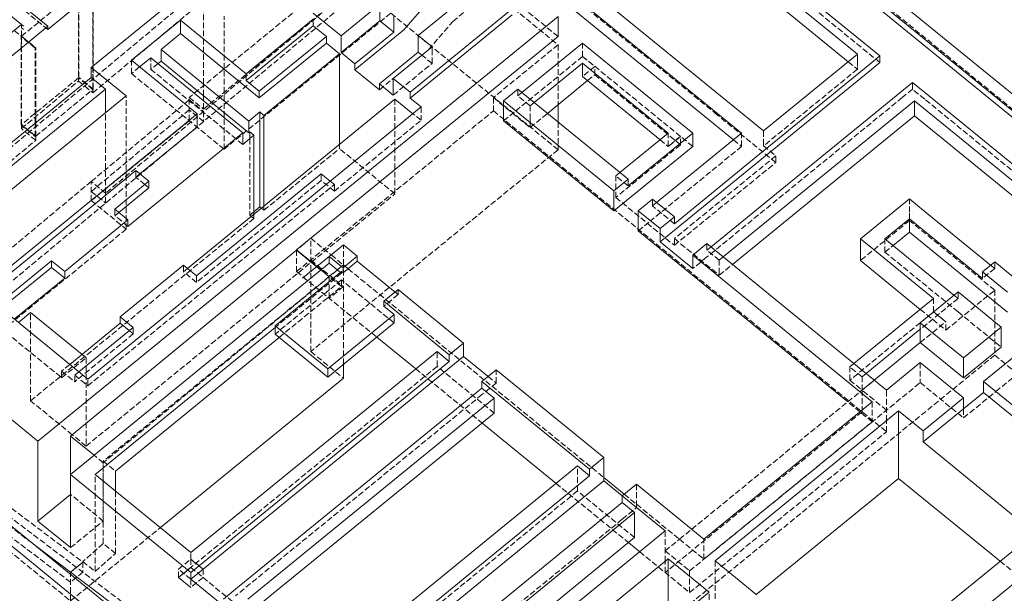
# Model space of a CAD drawing. Header units: millimetres. Extents: x 0 to 63000, y 0 to 59400.
# Tile 5 of 8: x 24722 to 41786, y 35943 to 45886. Entities that reach past the tile are written whole.
import ezdxf

# ---------------------------------------------------------------- set-up
doc = ezdxf.new("R2010")
doc.units = ezdxf.units.MM
doc.header["$LTSCALE"] = 1000
doc.linetypes.add('Carkovana 0.5x', pattern=[0.14, 0.1, -0.04])
doc.layers.add('Architektura obecně', color=7, linetype='Continuous')
doc.layers.add('Plošné elementy obecné', color=7, linetype='Continuous', lineweight=13)

msp = doc.modelspace()

# ---------------------------------------------------------------- linework, layer by layer
at = {"layer": 'Architektura obecně', "color": 252, "linetype": 'Carkovana 0.5x', "lineweight": 5, "true_color": 0x8f8f8f, "transparency": 33554687}
for p, q in [((35689, 52936), (20934, 40643)), ((25990, 44620), (35839, 52826)), ((25212, 45715), (18702, 51015)), ((46284, 40779), (33980, 50824)), ((22348, 39488), (35135, 50141)), ((39630, 45143), (34302, 49494)), ((32813, 48746), (27660, 44539)), ((36810, 44238), (31754, 48366)), ((31118, 47847), (34052, 45451)), ((30497, 46451), (26211, 42880)), ((27908, 44337), (30497, 46451)), ((24752, 45599), (25742, 46408)), ((25742, 46408), (25742, 44878)), ((25749, 44884), (25749, 46414)), ((32230, 45856), (32737, 46271)), ((34052, 45595), (33105, 46369)), ((25990, 46206), (25990, 45080)), ((25997, 45086), (25997, 46211)), ((27908, 45318), (27908, 46069)), ((31153, 45999), (28265, 43641)), ((28265, 43641), (28265, 45950)), ((34052, 43632), (31153, 45999)), ((24752, 45599), (24752, 45802)), ((24787, 45773), (24752, 45801)), ((24752, 45744), (24752, 45801)), ((24752, 45599), (24752, 45744)), ((24752, 45744), (24787, 45715)), ((24787, 45715), (24752, 45744)), ((31805, 45366), (32230, 45856)), ((24628, 45700), (24787, 45571)), ((24745, 45594), (24752, 45599)), ((24745, 45392), (24745, 45594)), ((24993, 45392), (24745, 45594)), ((24752, 44069), (24752, 45599)), ((24787, 45571), (24752, 45599)), ((24752, 45599), (24876, 45498)), ((24787, 45571), (25000, 45397)), ((24745, 44064), (24745, 45392)), ((24876, 45498), (25000, 45397)), ((25000, 45397), (24993, 45392)), ((24993, 44093), (24993, 45392)), ((25000, 44098), (25000, 45397)), ((31869, 45418), (31869, 45314)), ((34052, 45451), (32932, 44536)), ((34052, 45451), (34052, 44412)), ((34477, 45249), (34477, 45480)), ((26996, 45024), (26996, 45226)), ((27908, 44770), (27908, 45318)), ((31869, 45129), (31692, 45273)), ((31869, 45129), (31869, 45314)), ((34477, 45249), (34264, 45075)), ((34477, 45249), (34689, 45075)), ((36174, 43863), (34477, 45249)), ((36174, 43863), (34477, 45249)), ((39241, 45172), (39241, 45288)), ((25990, 45080), (25990, 44676)), ((25997, 44681), (25997, 45086)), ((26660, 44952), (26660, 45183)), ((26801, 45067), (26660, 44952)), ((27120, 45125), (26996, 45024)), ((31197, 44580), (31869, 45129)), ((34264, 45075), (33356, 44334)), ((34689, 45075), (34477, 44902)), ((34689, 44931), (34689, 45075)), ((39082, 45158), (39241, 45028)), ((39241, 45172), (39241, 45057)), ((39241, 45028), (39241, 45057)), ((25749, 44884), (25742, 44878)), ((25997, 44681), (25749, 44884)), ((26660, 44952), (27798, 44022)), ((28587, 43725), (26996, 45024)), ((34565, 44830), (34689, 44931)), ((34689, 44931), (36174, 43719)), ((39241, 45028), (37613, 43699)), ((25742, 44878), (24752, 44069)), ((24752, 43997), (25742, 44822)), ((25990, 44676), (25742, 44878)), ((25742, 44878), (25742, 44822)), ((25742, 44822), (25990, 44620)), ((27908, 44568), (27908, 44770)), ((30957, 44673), (31197, 44869)), ((40195, 44681), (40195, 44797)), ((25000, 43867), (25990, 44676)), ((25990, 44676), (25997, 44681)), ((25990, 44676), (25990, 44620)), ((26568, 43133), (26568, 44565)), ((27660, 44135), (27660, 44539)), ((27660, 44539), (27908, 44337)), ((27908, 44337), (27908, 44568)), ((33356, 44565), (33356, 44680)), ((33356, 44565), (33427, 44622)), ((33568, 44391), (33356, 44565)), ((40195, 44681), (40019, 44537)), ((40407, 44508), (40195, 44681)), ((25963, 43082), (27660, 44496)), ((27660, 44496), (27908, 44294)), ((31226, 44511), (31226, 42866)), ((31678, 44373), (31678, 44142)), ((32932, 44536), (32932, 44305)), ((32932, 44536), (33568, 44016)), ((33639, 44449), (33568, 44391)), ((33568, 44160), (33568, 44391)), ((40019, 44537), (36633, 41773)), ((43102, 42309), (40407, 44508)), ((27660, 44323), (25963, 42909)), ((26211, 42880), (26211, 44273)), ((27908, 44120), (27660, 44323)), ((27908, 44294), (27908, 44120)), ((29520, 41519), (32932, 44305)), ((31678, 44142), (31537, 44257)), ((32932, 44305), (39745, 38742)), ((33108, 44132), (33356, 44334)), ((33568, 44016), (33868, 44261)), ((37825, 43410), (36810, 44238)), ((24752, 44069), (24745, 44064)), ((24745, 44064), (24993, 43862)), ((24752, 43997), (24752, 44069)), ((25000, 43867), (24752, 44069)), ((24993, 43862), (24993, 44093)), ((25000, 43867), (25000, 44098)), ((27660, 44135), (25963, 42749)), ((30176, 42915), (31678, 44142)), ((33568, 44103), (33568, 44160)), ((33568, 44016), (33568, 44103)), ((34052, 44111), (34052, 43632)), ((25000, 43795), (24752, 43997)), ((24993, 43862), (25000, 43867)), ((25000, 43795), (25000, 43867)), ((28265, 43641), (27798, 44022)), ((28708, 43940), (28708, 43824)), ((35962, 43690), (35962, 43921)), ((35962, 43690), (36174, 43863)), ((35962, 43690), (36174, 43863)), ((36174, 43863), (35962, 43690)), ((36174, 43719), (36174, 43863)), ((36386, 43690), (36174, 43863)), ((37234, 43690), (37234, 43921)), ((37613, 43958), (37613, 43727)), ((21535, 40909), (25000, 43795)), ((28708, 43824), (28708, 42496)), ((30264, 43651), (30264, 43726)), ((36174, 43719), (35053, 42804)), ((37234, 43690), (35689, 42428)), ((35820, 43805), (35962, 43690)), ((37093, 43805), (37234, 43690)), ((37613, 43727), (37613, 43699)), ((37613, 43699), (37825, 43525)), ((28956, 42583), (30264, 43651)), ((34052, 43632), (29767, 40133)), ((31226, 42866), (30264, 43651)), ((37825, 43525), (36068, 42091)), ((37825, 43410), (37825, 43525)), ((36068, 41975), (37825, 43410)), ((26736, 43154), (26736, 43270)), ((26806, 43212), (26736, 43154)), ((29949, 43215), (29949, 43100)), ((35053, 43179), (35124, 43237)), ((35053, 42948), (35053, 43179)), ((35265, 43006), (35053, 43179)), ((25963, 43082), (21535, 39392)), ((25901, 39540), (30176, 43030)), ((26211, 42880), (25963, 43082)), ((25963, 42749), (25963, 43082)), ((26211, 42880), (25963, 43082)), ((26568, 42255), (26568, 43133)), ((26891, 43027), (26736, 43154)), ((26962, 42970), (26891, 43027)), ((29949, 43100), (27786, 41333)), ((30176, 42915), (29949, 43100)), ((30105, 43088), (30176, 43030)), ((30176, 43030), (30176, 42915)), ((25873, 38495), (31226, 42866)), ((25963, 42909), (26211, 42707)), ((26211, 42707), (26211, 42880)), ((35053, 42804), (35053, 42948)), ((25963, 42749), (26568, 42255)), ((35053, 42804), (36068, 41975)), ((35689, 42659), (35689, 42775)), ((35689, 42659), (35760, 42717)), ((40142, 42548), (40142, 42779)), ((26371, 42603), (26371, 42488)), ((26371, 42488), (26442, 42545)), ((28708, 42496), (28779, 42554)), ((28779, 42438), (28708, 42496)), ((28779, 42514), (28779, 42438)), ((28910, 42620), (28956, 42583)), ((28956, 42583), (28956, 42658)), ((36068, 42350), (35689, 42659)), ((40142, 42433), (40142, 42548)), ((24911, 39280), (28779, 42438)), ((26598, 42303), (26371, 42488)), ((35442, 42226), (35689, 42428)), ((40142, 42404), (39294, 41711)), ((41620, 41197), (40142, 42404)), ((26568, 42255), (22139, 38639)), ((29767, 42096), (29520, 41893)), ((29767, 40133), (29767, 42096)), ((29767, 42096), (30121, 41808)), ((30333, 41634), (30333, 41981)), ((36068, 41975), (36068, 42091)), ((36068, 42091), (36845, 41456)), ((36633, 41889), (36633, 42004)), ((39718, 41855), (39718, 42086)), ((29520, 41893), (29520, 41519)), ((30121, 41808), (30333, 41634)), ((36633, 41889), (36704, 41946)), ((36845, 41715), (36633, 41889)), ((39718, 41855), (39859, 41971)), ((40984, 40822), (39718, 41855)), ((29767, 41721), (30333, 41259)), ((36633, 41773), (36386, 41571)), ((36916, 41773), (36845, 41715)), ((36845, 41484), (36845, 41715)), ((36845, 41456), (37075, 41643)), ((41620, 41688), (41620, 41572)), ((30333, 41634), (26170, 38207)), ((27559, 41518), (27559, 41633)), ((27559, 41518), (27630, 41575)), ((27786, 41333), (27559, 41518)), ((30298, 41490), (29149, 40552)), ((29520, 41519), (30909, 40385)), ((30085, 41431), (29943, 41547)), ((29944, 41548), (30085, 41432)), ((30085, 41432), (30333, 41634)), ((30280, 41505), (30298, 41490)), ((30298, 41490), (30298, 41519)), ((30333, 41634), (30414, 41568)), ((30333, 39914), (30333, 41634)), ((30414, 41568), (34848, 37948)), ((36845, 41456), (36845, 41484)), ((41620, 41572), (41408, 41399)), ((41549, 41630), (41620, 41572)), ((30085, 41432), (26170, 38235)), ((27786, 41448), (27786, 41333)), ((30298, 41375), (29149, 40436)), ((30298, 41259), (30085, 41432)), ((30085, 41057), (30085, 41431)), ((30298, 41259), (30298, 41375)), ((31210, 40630), (30298, 41375)), ((29219, 40379), (30298, 41259)), ((30333, 41259), (30085, 41057)), ((31227, 41164), (31280, 41121)), ((31280, 41121), (31280, 41207)), ((40772, 40504), (41620, 41197)), ((40984, 41168), (40984, 41053)), ((41620, 41197), (41620, 40071)), ((31280, 41121), (31033, 40919)), ((40559, 40822), (40559, 41053)), ((40984, 41053), (40772, 40880)), ((40913, 41111), (40984, 41053)), ((24911, 39280), (24911, 40810)), ((40772, 40880), (40330, 40519)), ((40330, 40865), (40772, 40504)), ((40559, 40822), (40772, 40649)), ((40772, 40649), (40559, 40822)), ((40772, 40649), (40559, 40822)), ((40984, 40822), (41733, 40210)), ((40330, 40634), (39108, 39637)), ((40330, 40288), (40772, 40649)), ((40772, 40504), (40772, 40649)), ((24487, 40464), (25449, 39679)), ((26619, 40496), (26690, 40438)), ((26690, 40438), (26690, 40553)), ((26690, 40438), (25675, 39609)), ((29767, 40133), (30333, 39671)), ((31956, 40021), (31956, 40136)), ((41638, 39439), (42582, 40210)), ((25449, 39679), (25873, 40025)), ((25802, 40083), (25873, 40025)), ((25873, 40025), (25873, 38495)), ((41620, 40071), (31427, 31749)), ((31956, 39876), (31956, 40021)), ((40330, 39941), (40330, 39595)), ((41620, 40071), (44279, 37900)), ((25590, 39910), (25449, 39794)), ((25449, 39679), (25449, 39794)), ((25449, 39794), (25675, 39609)), ((25746, 39783), (25675, 39725)), ((31956, 39876), (27474, 36217)), ((31585, 39833), (32734, 38895)), ((32946, 39068), (31956, 39876)), ((32981, 39588), (32981, 39819)), ((39108, 39868), (39179, 39926)), ((39108, 39637), (39108, 39868)), ((39320, 39695), (39108, 39868)), ((25675, 39609), (25675, 39725)), ((25675, 39725), (25901, 39540)), ((25901, 39540), (25901, 39656)), ((32840, 39703), (32981, 39588)), ((36333, 36332), (40330, 39595)), ((39073, 39262), (39532, 39637)), ((39108, 39637), (39320, 39464)), ((39391, 39752), (39320, 39695)), ((39320, 39464), (39320, 39695)), ((39320, 39464), (39532, 39637)), ((40330, 39595), (41079, 38983)), ((32981, 39588), (32734, 39386)), ((39320, 39464), (39320, 39088)), ((39745, 39117), (39320, 39464)), ((39745, 38932), (39745, 39464)), ((41079, 38983), (41638, 39439)), ((25632, 38692), (24911, 39280)), ((32734, 39386), (28464, 35900)), ((36368, 37053), (39073, 39262)), ((39285, 39088), (39073, 39262)), ((39497, 39262), (39497, 38915)), ((31965, 31656), (21959, 39228)), ((22351, 39105), (25816, 36483)), ((39320, 39088), (35908, 36303)), ((39497, 38915), (39285, 39088)), ((41079, 39139), (41079, 38983)), ((36580, 36534), (39497, 38915)), ((39745, 38742), (39745, 38932)), ((25604, 36136), (22139, 38758)), ((36333, 35956), (39745, 38742)), ((22139, 38639), (25604, 35810)), ((25873, 38495), (25632, 38692)), ((26170, 38207), (26011, 38337)), ((26170, 38235), (26382, 38062)), ((26170, 36805), (26170, 38235)), ((26170, 37196), (26170, 38207)), ((34388, 37861), (34388, 38150)), ((26028, 36322), (26028, 38004)), ((26382, 36632), (26382, 37716)), ((34388, 37717), (30119, 34231)), ((34017, 37847), (35272, 36822)), ((34388, 37717), (34388, 37861)), ((35378, 36909), (34388, 37717)), ((35414, 37833), (35414, 37486)), ((26170, 37196), (25604, 37658)), ((35201, 37659), (35414, 37486)), ((35166, 37226), (35414, 37428)), ((35414, 37486), (35414, 37428)), ((35414, 37486), (36156, 36880)), ((35166, 37226), (30897, 33741)), ((24527, 37125), (24985, 36778)), ((25604, 36734), (26170, 37196)), ((25604, 35810), (27160, 37081)), ((36156, 36880), (36368, 37053)), ((35908, 37024), (35908, 36678)), ((36121, 36851), (36156, 36880)), ((36156, 36880), (36580, 36534)), ((36580, 36534), (36580, 36880)), ((26170, 36805), (25816, 36495)), ((26382, 36632), (26170, 36805)), ((35908, 36678), (36121, 36851)), ((26028, 36322), (26382, 36632)), ((27474, 36362), (27687, 36535)), ((27687, 36535), (27687, 36651)), ((27687, 36535), (27687, 36391)), ((27899, 36362), (27687, 36535)), ((27687, 36535), (27899, 36362)), ((35467, 36664), (36333, 35956)), ((35908, 36493), (35908, 36678)), ((35908, 36678), (36333, 36332)), ((25604, 36309), (25816, 36483)), ((25816, 36483), (25604, 36309)), ((25816, 36495), (26028, 36322)), ((25816, 36483), (25816, 36495)), ((25816, 36483), (25816, 36309)), ((27474, 36217), (27687, 36391)), ((27687, 36391), (27474, 36217)), ((27474, 36217), (27474, 36362)), ((27687, 36189), (27474, 36362)), ((27687, 36391), (27899, 36217)), ((27687, 36391), (27899, 36217)), ((27899, 36362), (27899, 36217)), ((35908, 36303), (35908, 36493)), ((36773, 36506), (36773, 35351)), ((36773, 36506), (36773, 35337)), ((41714, 36499), (42430, 35914)), ((25604, 35810), (25604, 36309)), ((25816, 36309), (25604, 36136)), ((27899, 36217), (27687, 36044)), ((27687, 36189), (27687, 36044)), ((27899, 36217), (28464, 35756)), ((36333, 35956), (36333, 36332)), ((36670, 35268), (36670, 35961))]:
    msp.add_line(p, q, dxfattribs=at)
at = {"layer": 'Plošné elementy obecné', "color": 7, "linetype": 'Continuous', "lineweight": 18, "transparency": 33554687}
for p, q in [((33732, 51286), (46213, 41096)), ((18702, 51072), (25212, 45773)), ((46107, 40894), (33556, 51142)), ((33556, 51027), (46107, 40779)), ((24752, 45801), (18490, 50899)), ((34302, 49609), (39630, 45259)), ((39241, 45288), (34302, 49320)), ((34302, 49061), (39082, 45158)), ((37234, 43921), (32285, 47962)), ((32673, 47991), (37613, 43958)), ((32285, 47731), (36598, 44209)), ((25963, 45058), (27660, 46444)), ((31629, 45614), (32725, 46509)), ((25777, 46177), (25212, 45715)), ((30292, 45608), (30964, 46157)), ((31805, 46203), (31381, 45712)), ((33255, 46076), (31487, 44632)), ((25038, 38582), (34052, 45942)), ((29811, 46001), (30292, 45608)), ((30964, 45868), (30964, 46053)), ((31204, 45960), (31204, 45856)), ((31487, 44528), (33255, 45972)), ((34052, 45942), (34052, 45595)), ((20934, 42684), (24752, 45802)), ((25212, 45773), (25000, 45599)), ((25212, 45715), (25212, 45773)), ((27508, 45875), (26660, 45183)), ((27508, 45644), (27508, 45875)), ((28647, 44946), (27508, 45875)), ((29811, 45897), (28647, 44946)), ((29811, 45781), (28647, 44830)), ((29811, 45781), (29811, 45897)), ((30038, 45597), (29811, 45781)), ((30964, 45868), (30292, 45319)), ((31204, 45672), (30964, 45868)), ((31204, 45672), (31204, 45856)), ((25000, 45599), (21181, 42482)), ((27508, 45644), (27173, 45370)), ((28873, 44530), (27508, 45644)), ((28873, 44646), (30038, 45597)), ((30038, 45481), (30038, 45597)), ((30292, 45608), (30292, 45504)), ((31381, 45712), (30533, 45019)), ((30533, 45123), (31204, 45672)), ((31629, 45614), (31629, 45510)), ((31869, 45418), (31629, 45614)), ((32932, 44680), (34052, 45595)), ((28873, 44530), (30038, 45481)), ((30264, 45296), (30038, 45481)), ((30292, 45319), (30292, 45504)), ((31197, 44869), (31869, 45418)), ((31629, 45325), (31629, 45510)), ((34264, 45306), (34477, 45480)), ((34477, 45480), (36174, 44094)), ((26996, 45226), (26801, 45067)), ((28587, 43927), (26996, 45226)), ((27173, 45370), (27173, 45168)), ((28693, 44129), (27173, 45370)), ((28956, 44228), (30264, 45296)), ((30264, 43726), (30264, 45296)), ((30292, 45319), (30533, 45123)), ((31629, 45325), (30957, 44777)), ((31692, 45273), (31629, 45325)), ((33427, 44622), (34264, 45306)), ((37613, 43958), (39241, 45288)), ((39630, 45259), (39453, 45114)), ((39630, 45143), (39630, 45259)), ((25963, 44885), (25963, 45058)), ((26568, 44565), (25963, 45058)), ((26660, 45183), (27798, 44253)), ((27173, 45168), (27120, 45125)), ((28693, 43927), (27173, 45168)), ((30533, 45019), (30533, 45123)), ((34477, 45133), (33639, 44449)), ((34477, 44902), (34477, 45133)), ((35962, 43921), (34477, 45133)), ((39453, 45114), (37825, 43785)), ((39453, 44999), (39594, 45114)), ((39453, 44999), (39594, 45114)), ((39453, 44999), (39594, 45114)), ((39594, 45114), (39630, 45143)), ((21535, 41269), (25963, 44885)), ((25963, 44885), (26211, 44683)), ((28647, 44830), (28647, 44946)), ((30533, 45019), (30957, 44673)), ((34477, 44902), (35820, 43805)), ((37825, 43670), (39453, 44999)), ((28647, 44830), (28873, 44646)), ((30957, 44673), (30957, 44777)), ((30957, 44777), (31197, 44580)), ((31197, 44869), (31197, 44765)), ((31487, 44632), (31197, 44869)), ((31197, 44580), (31197, 44765)), ((33868, 44261), (34565, 44830)), ((36704, 41946), (40195, 44797)), ((40195, 44797), (40407, 44624)), ((26211, 44683), (21994, 41240)), ((22139, 40949), (26568, 44565)), ((26211, 44273), (26211, 44683)), ((28873, 44646), (28873, 44530)), ((32932, 44680), (29520, 41894)), ((31487, 44632), (31487, 44528)), ((33108, 44478), (33356, 44680)), ((33356, 44680), (35265, 43121)), ((40407, 44624), (43102, 42424)), ((25901, 39656), (31678, 44373)), ((27630, 41575), (31226, 44511)), ((31537, 44257), (31226, 44511)), ((31678, 44373), (31487, 44528)), ((33108, 44132), (33108, 44478)), ((35018, 42919), (33108, 44478)), ((34052, 44412), (34052, 44111)), ((40231, 44479), (36916, 41773)), ((40231, 44364), (40231, 44479)), ((42925, 42280), (40231, 44479)), ((27798, 44253), (24034, 41180)), ((27798, 44022), (27798, 44253)), ((28885, 44286), (28693, 44129)), ((28885, 44286), (28885, 42641)), ((28956, 44228), (28885, 44286)), ((28956, 42658), (28956, 44228)), ((36598, 44209), (37093, 43805)), ((37075, 41643), (40231, 44220)), ((40231, 44364), (40231, 44248)), ((40231, 44220), (40231, 44248)), ((40231, 44220), (42766, 42150)), ((28693, 44129), (28693, 43927)), ((35018, 42573), (33108, 44132)), ((36174, 44094), (36386, 43921)), ((28587, 43927), (26598, 42303)), ((27798, 44022), (26806, 43212)), ((28587, 43725), (28587, 43927)), ((28779, 43882), (28587, 43725)), ((28693, 43927), (28708, 43940)), ((28708, 43940), (28779, 43882)), ((28779, 43882), (28779, 42514)), ((35124, 43237), (35962, 43921)), ((36386, 43921), (35265, 43006)), ((35760, 42717), (37234, 43921)), ((36386, 43690), (36386, 43921)), ((35265, 42775), (36386, 43690)), ((37825, 43785), (37613, 43612)), ((37613, 43612), (36068, 42350)), ((37613, 43496), (37825, 43670)), ((36068, 42235), (37613, 43496)), ((26736, 43270), (24105, 41122)), ((26962, 43085), (26736, 43270)), ((27786, 41448), (29949, 43215)), ((29949, 43215), (30105, 43088)), ((26962, 43085), (26371, 42603)), ((26962, 42970), (26962, 43085)), ((35265, 43121), (35018, 42919)), ((35265, 43121), (35265, 43006)), ((26442, 42545), (26962, 42970)), ((35018, 42573), (35018, 42919)), ((35265, 42775), (35018, 42573)), ((35442, 42573), (35689, 42775)), ((35689, 42775), (36068, 42466)), ((39294, 42086), (40142, 42779)), ((40142, 42779), (40354, 42606)), ((26371, 42603), (26598, 42418)), ((28779, 42554), (28885, 42641)), ((28885, 42641), (28910, 42620)), ((35442, 42226), (35442, 42573)), ((35820, 42264), (35442, 42573)), ((40354, 42606), (41549, 41630)), ((26598, 42418), (25502, 41523)), ((26598, 42418), (26598, 42303)), ((36068, 42466), (35820, 42264)), ((36068, 42466), (36068, 42350)), ((40142, 42433), (39718, 42086)), ((40142, 42202), (40142, 42433)), ((41408, 41399), (40142, 42433)), ((39073, 39262), (35442, 42226)), ((35820, 42033), (35820, 42264)), ((36068, 42235), (35820, 42033)), ((39859, 41971), (40142, 42202)), ((40142, 42202), (41408, 41168)), ((30333, 41981), (29626, 41404)), ((30333, 41981), (30085, 41779)), ((30573, 41785), (30333, 41981)), ((36386, 41571), (35820, 42033)), ((36633, 42004), (36386, 41802)), ((36633, 42004), (39745, 39464)), ((39294, 41855), (39294, 42086)), ((39506, 41913), (39294, 42086)), ((39718, 42086), (40913, 41111)), ((29520, 41893), (25604, 38669)), ((29520, 41894), (29520, 41893)), ((29520, 41894), (29944, 41548)), ((29943, 41547), (29520, 41893)), ((39294, 41711), (39294, 41855)), ((40559, 41053), (39506, 41913)), ((25275, 41708), (24331, 40937)), ((25275, 41708), (25275, 41593)), ((25502, 41523), (25275, 41708)), ((26170, 38466), (30085, 41663)), ((30085, 41779), (30085, 41663)), ((30085, 41779), (30326, 41583)), ((30085, 41663), (30280, 41505)), ((30326, 41583), (30573, 41785)), ((30326, 41496), (30573, 41698)), ((30573, 41785), (30573, 41698)), ((30573, 41698), (31227, 41164)), ((36386, 41802), (36386, 41571)), ((39497, 39262), (36386, 41802)), ((39294, 41711), (40330, 40865)), ((41408, 41515), (41620, 41688)), ((41620, 41688), (42051, 41336)), ((25275, 41593), (24402, 40880)), ((25275, 41593), (25502, 41408)), ((25502, 41408), (25502, 41523)), ((27559, 41633), (26463, 40738)), ((27559, 41633), (27786, 41448)), ((29149, 40581), (30298, 41519)), ((30298, 41519), (30326, 41496)), ((30326, 41583), (30326, 41496)), ((41408, 41399), (41408, 41515)), ((41408, 41515), (41839, 41163)), ((25502, 41408), (24628, 40695)), ((24034, 41180), (25901, 39656)), ((31280, 41207), (31033, 41005)), ((31280, 41207), (32415, 40281)), ((40330, 40634), (40984, 41168)), ((40984, 41168), (41733, 40556)), ((41408, 41168), (41839, 40816)), ((31033, 41005), (31033, 40919)), ((32168, 40079), (31033, 41005)), ((39179, 39926), (40559, 41053)), ((25038, 38582), (22139, 40949)), ((24911, 40810), (24699, 40637)), ((24911, 40810), (25802, 40083)), ((31033, 40919), (31210, 40774)), ((26463, 40623), (25590, 39910)), ((26463, 40738), (26463, 40623)), ((26690, 40553), (26463, 40738)), ((26463, 40623), (26619, 40496)), ((31210, 40774), (30061, 39836)), ((30061, 39692), (31210, 40630)), ((31210, 40630), (31210, 40774)), ((40330, 40519), (40330, 40634)), ((40330, 40634), (41079, 40022)), ((26690, 40553), (25746, 39783)), ((29149, 40552), (26382, 38293)), ((29149, 40436), (29149, 40581)), ((30061, 39836), (29149, 40581)), ((40330, 40519), (39391, 39752)), ((40330, 40288), (40330, 40519)), ((41079, 40022), (41733, 40556)), ((42582, 40556), (41426, 39612)), ((41733, 40556), (41733, 40210)), ((26382, 38062), (29219, 40379)), ((29149, 40436), (30061, 39692)), ((30909, 40385), (31585, 39833)), ((32415, 40281), (32168, 40079)), ((32415, 40281), (32415, 40050)), ((39532, 39637), (40330, 40288)), ((39532, 39637), (40330, 40288)), ((41079, 39676), (40330, 40288)), ((27687, 36651), (31956, 40136)), ((31956, 40136), (32168, 39963)), ((41733, 40210), (41079, 39676)), ((32168, 39963), (27899, 36477)), ((32168, 39963), (32168, 40079)), ((32415, 40050), (32168, 39848)), ((32415, 40050), (32840, 39703)), ((40330, 39941), (39745, 39464)), ((41079, 39329), (40330, 39941)), ((41079, 39676), (41079, 40022)), ((27899, 36362), (32168, 39848)), ((30061, 39692), (30061, 39836)), ((30333, 39671), (30333, 39914)), ((32981, 39819), (32734, 39617)), ((32981, 39819), (34848, 38295)), ((27160, 37081), (30333, 39671)), ((32734, 39617), (32734, 39501)), ((34600, 38092), (32734, 39617)), ((41426, 39612), (41426, 39422)), ((41426, 39612), (43052, 38284)), ((28464, 36015), (32734, 39501)), ((32734, 39501), (32946, 39328)), ((41079, 39139), (41426, 39422)), ((41426, 39422), (42935, 38189)), ((32946, 39328), (28677, 35842)), ((32946, 39212), (32946, 39328)), ((39497, 39262), (36580, 36880)), ((40379, 38758), (41079, 39329)), ((41079, 39329), (41079, 39139)), ((32946, 39068), (32946, 39212)), ((36773, 36506), (39955, 39104)), ((39955, 39104), (39955, 37935)), ((39955, 39104), (39955, 37935)), ((39955, 39104), (40379, 38758)), ((40379, 38567), (41079, 39139)), ((28836, 35712), (32946, 39068)), ((32734, 38895), (34017, 37847)), ((40379, 38758), (40379, 38567)), ((25038, 37196), (25038, 38582)), ((25604, 38669), (25604, 38004)), ((26011, 38337), (25604, 38669)), ((42006, 37239), (40379, 38567)), ((25816, 38178), (26170, 38466)), ((26382, 38293), (26028, 38004)), ((34848, 38295), (34600, 38092)), ((34848, 38295), (34848, 37948)), ((25604, 38004), (25816, 38178)), ((26382, 37716), (26382, 38062)), ((30119, 34664), (34388, 38150)), ((34388, 38150), (34600, 37977)), ((34600, 37977), (34600, 38092)), ((25604, 38004), (25604, 36734)), ((27687, 36304), (25604, 38004)), ((26028, 38004), (27687, 36651)), ((34600, 37977), (30119, 34318)), ((34600, 37688), (34848, 37890)), ((34848, 37890), (34848, 37948)), ((34848, 37948), (35201, 37659)), ((35166, 37631), (34848, 37890)), ((37480, 35914), (39955, 37935)), ((39955, 37935), (41714, 36499)), ((35166, 37631), (35414, 37833)), ((36580, 36880), (35414, 37833)), ((25604, 37658), (25038, 37196)), ((30119, 34029), (34600, 37688)), ((35166, 37631), (35166, 37515)), ((35908, 37024), (35166, 37631)), ((30897, 34029), (35166, 37515)), ((35166, 37515), (35378, 37342)), ((35378, 37342), (31109, 33856)), ((35378, 37053), (35378, 37342)), ((24544, 37138), (26626, 35438)), ((25604, 36734), (25038, 37196)), ((35378, 36909), (35378, 37053)), ((42430, 37084), (39248, 34485)), ((31374, 33640), (35378, 36909)), ((31427, 33365), (35908, 37024)), ((26202, 35438), (24544, 36792)), ((24985, 36778), (25604, 36309)), ((35272, 36822), (35467, 36664)), ((42783, 36795), (39171, 33846)), ((35963, 36538), (31752, 33100)), ((35963, 35383), (35963, 36538)), ((36670, 35961), (35963, 36538)), ((27899, 36477), (27687, 36304)), ((27687, 36189), (27899, 36362)), ((37480, 35929), (36773, 36506)), ((25604, 36309), (27474, 34894)), ((27687, 36044), (27474, 36217)), ((27474, 36217), (27687, 36044)), ((27687, 36044), (27474, 36217)), ((27687, 36304), (27687, 36189)), ((28252, 35727), (27687, 36189)), ((28252, 35842), (28464, 36015)), ((32566, 32609), (36670, 35961))]:
    msp.add_line(p, q, dxfattribs=at)

doc.saveas('drawing.dxf')
